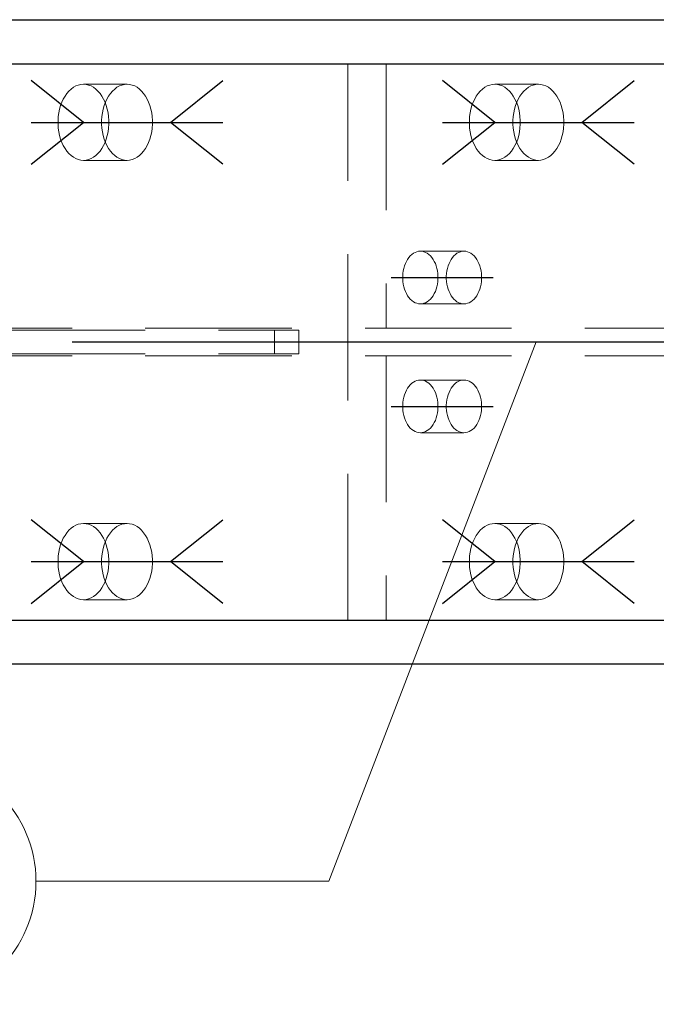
# Model space of a CAD drawing. Header units: millimetres. Extents: x 3528 to 4122, y 12044 to 12491.
# Tile 20 of 58: x 3919 to 3930, y 12065 to 12082. Entities that reach past the tile are written whole.
import ezdxf

# ---------------------------------------------------------------- set-up
doc = ezdxf.new("R2010")
doc.units = ezdxf.units.MM
doc.header["$LTSCALE"] = 10
doc.linetypes.add('HIDDEN', pattern=[0.375, 0.25, -0.125])
doc.linetypes.add('MITTE', pattern=[2, 1.25, -0.25, 0.25, -0.25])
doc.layers.get('Defpoints').update_dxf_attribs({"color": 1})
for name, color, linetype in [('PS_BOLT', 4, 'Continuous'), ('PS_MID', 5, 'MITTE'), ('PS_SHAPE', 3, 'Continuous')]:
    doc.layers.add(name, color=color, linetype=linetype)
for name, color, linetype, lineweight in [('PS_DIM', 4, 'Continuous', 13), ('PS_Hidden', 2, 'HIDDEN', 9), ('PS_Pos', 1, 'Continuous', 15), ('PS_SOLID', 7, 'Continuous', 30)]:
    doc.layers.add(name, color=color, linetype=linetype, lineweight=lineweight)
doc.styles.add('simplex', font='simplex.shx', dxfattribs={"width": 0.75})
doc.dimstyles.new('1_20_GŁ_DS1-LS20', dxfattribs={"dimtxt": 2, "dimasz": 2, "dimexe": 2, "dimexo": 5, "dimgap": 1, "dimtad": 1, "dimjust": 4, "dimdec": 0, "dimlfac": 20, "dimtxsty": 'simplex', "dimblk1": 'NONE', "dimsah": 1, "dimcen": 2, "dimclrd": 256, "dimclre": 256, "dimclrt": 4, "dimadec": 1, "dimazin": 0, "dimtfac": 1, "dimtdec": 0, "dimtmove": 2, "dimatfit": 3, "dimfxl": 1, "dimarcsym": 0})

# ---------------------------------------------------------------- blocks, each defined once
blk = doc.blocks.new('*D150')
at = {"layer": 'Defpoints', "color": 0, "transparency": 16777216}
for p in [(3933.069, 12096.08), (3933.069, 12082.919), (3585.581, 12071.869)]:
    blk.add_point(p, dxfattribs=at)
at = {"layer": 'PS_DIM', "lineweight": -2, "transparency": 16777216}
for p, q in [((3585.581, 12076.869), (3585.581, 12098.08)), ((3933.069, 12087.919), (3933.069, 12098.08)), ((3585.581, 12096.08), (3931.069, 12096.08))]:
    blk.add_line(p, q, dxfattribs=at)
at = {"layer": 'PS_DIM', "transparency": 16777216}
blk.add_solid([(3931.069, 12096.413), (3931.069, 12095.747), (3933.069, 12096.08)], dxfattribs=at)
at = {"layer": 'PS_DIM', "color": 4, "transparency": 16777216, "insert": (3931.049, 12091.846), "char_height": 2, "attachment_point": 5, "rotation": 90, "style": 'simplex'}
blk.add_mtext('14640', dxfattribs=at)
blk = doc.blocks.new('_None')
blk = doc.blocks.new('*D151')
at = {"layer": 'Defpoints', "color": 0, "transparency": 16777216}
for p in [(3945.171, 12096.08), (3585.581, 12071.869), (3945.171, 12071.119)]:
    blk.add_point(p, dxfattribs=at)
at = {"layer": 'PS_DIM', "lineweight": -2, "transparency": 16777216}
for p, q in [((3585.581, 12076.869), (3585.581, 12098.08)), ((3945.171, 12076.119), (3945.171, 12098.08)), ((3585.581, 12096.08), (3943.171, 12096.08))]:
    blk.add_line(p, q, dxfattribs=at)
at = {"layer": 'PS_DIM', "transparency": 16777216}
blk.add_solid([(3943.171, 12096.413), (3943.171, 12095.747), (3945.171, 12096.08)], dxfattribs=at)
at = {"layer": 'PS_DIM', "color": 4, "transparency": 16777216, "insert": (3943.151, 12091.846), "char_height": 2, "attachment_point": 5, "rotation": 90, "style": 'simplex'}
blk.add_mtext('14882', dxfattribs=at)
blk = doc.blocks.new('*X445')
at = {"color": 30, "linetype": 'Continuous'}
for p, q in [((3920.026, 12072.869), (3919.133, 12073.583)), ((3921.513, 12072.869), (3922.406, 12073.583)), ((3919.133, 12072.156), (3920.026, 12072.869)), ((3919.133, 12072.869), (3922.406, 12072.869)), ((3922.406, 12072.156), (3921.513, 12072.869))]:
    blk.add_line(p, q, dxfattribs=at)
blk = doc.blocks.new('*X447')
at = {"layer": 'PS_Hidden', "color": 2, "linetype": 'HIDDEN'}
for p, q in [((3924.535, 12071.869), (3924.535, 12081.369)), ((3925.191, 12081.369), (3925.191, 12076.854)), ((3919.711, 12080.817), (3919.743, 12080.863)), ((3919.743, 12080.863), (3919.778, 12080.903)), ((3919.778, 12080.903), (3919.815, 12080.938)), ((3919.815, 12080.938), (3919.854, 12080.967)), ((3919.854, 12080.967), (3919.896, 12080.99)), ((3919.896, 12080.99), (3919.938, 12081.006)), ((3919.938, 12081.006), (3919.982, 12081.016)), ((3919.982, 12081.016), (3920.026, 12081.019)), ((3920.026, 12081.019), (3920.07, 12081.016)), ((3920.77, 12081.019), (3920.026, 12081.019)), ((3920.07, 12081.016), (3920.113, 12081.006)), ((3920.113, 12081.006), (3920.156, 12080.99)), ((3920.156, 12080.99), (3920.197, 12080.967)), ((3920.197, 12080.967), (3920.237, 12080.938)), ((3920.237, 12080.938), (3920.274, 12080.903)), ((3920.274, 12080.903), (3920.309, 12080.863)), ((3920.309, 12080.863), (3920.341, 12080.817)), ((3920.486, 12080.863), (3920.455, 12080.817)), ((3920.521, 12080.903), (3920.486, 12080.863)), ((3920.559, 12080.938), (3920.521, 12080.903)), ((3920.598, 12080.967), (3920.559, 12080.938)), ((3920.639, 12080.99), (3920.598, 12080.967)), ((3920.682, 12081.006), (3920.639, 12080.99)), ((3920.726, 12081.016), (3920.682, 12081.006)), ((3920.77, 12081.019), (3920.726, 12081.016)), ((3920.813, 12081.016), (3920.77, 12081.019)), ((3920.857, 12081.006), (3920.813, 12081.016)), ((3920.9, 12080.99), (3920.857, 12081.006)), ((3920.941, 12080.967), (3920.9, 12080.99)), ((3920.98, 12080.938), (3920.941, 12080.967)), ((3921.018, 12080.903), (3920.98, 12080.938)), ((3921.053, 12080.863), (3921.018, 12080.903)), ((3921.084, 12080.817), (3921.053, 12080.863)), ((3926.73, 12080.817), (3926.762, 12080.863)), ((3926.762, 12080.863), (3926.797, 12080.903)), ((3926.797, 12080.903), (3926.835, 12080.938)), ((3926.835, 12080.938), (3926.874, 12080.967)), ((3926.874, 12080.967), (3926.915, 12080.99)), ((3926.915, 12080.99), (3926.958, 12081.006)), ((3926.958, 12081.006), (3927.001, 12081.016)), ((3927.001, 12081.016), (3927.045, 12081.019)), ((3927.045, 12081.019), (3927.089, 12081.016)), ((3927.789, 12081.019), (3927.045, 12081.019)), ((3927.089, 12081.016), (3927.133, 12081.006)), ((3927.133, 12081.006), (3927.176, 12080.99)), ((3927.176, 12080.99), (3927.217, 12080.967)), ((3927.217, 12080.967), (3927.256, 12080.938)), ((3927.256, 12080.938), (3927.294, 12080.903)), ((3927.294, 12080.903), (3927.328, 12080.863)), ((3927.328, 12080.863), (3927.36, 12080.817)), ((3927.506, 12080.863), (3927.474, 12080.817)), ((3927.541, 12080.903), (3927.506, 12080.863)), ((3927.578, 12080.938), (3927.541, 12080.903)), ((3927.618, 12080.967), (3927.578, 12080.938)), ((3927.659, 12080.99), (3927.618, 12080.967)), ((3927.702, 12081.006), (3927.659, 12080.99)), ((3927.745, 12081.016), (3927.702, 12081.006)), ((3927.789, 12081.019), (3927.745, 12081.016)), ((3927.833, 12081.016), (3927.789, 12081.019)), ((3927.877, 12081.006), (3927.833, 12081.016)), ((3927.919, 12080.99), (3927.877, 12081.006)), ((3927.96, 12080.967), (3927.919, 12080.99)), ((3928, 12080.938), (3927.96, 12080.967)), ((3928.037, 12080.903), (3928, 12080.938)), ((3928.072, 12080.863), (3928.037, 12080.903)), ((3928.104, 12080.817), (3928.072, 12080.863)), ((3919.636, 12080.656), (3919.657, 12080.713)), ((3919.657, 12080.713), (3919.682, 12080.767)), ((3919.682, 12080.767), (3919.711, 12080.817)), ((3920.341, 12080.817), (3920.369, 12080.767)), ((3920.369, 12080.767), (3920.395, 12080.713)), ((3920.401, 12080.713), (3920.379, 12080.656)), ((3920.395, 12080.713), (3920.416, 12080.656)), ((3920.426, 12080.767), (3920.401, 12080.713)), ((3920.455, 12080.817), (3920.426, 12080.767)), ((3921.113, 12080.767), (3921.084, 12080.817)), ((3921.138, 12080.713), (3921.113, 12080.767)), ((3921.16, 12080.656), (3921.138, 12080.713)), ((3926.655, 12080.656), (3926.677, 12080.713)), ((3926.677, 12080.713), (3926.702, 12080.767)), ((3926.702, 12080.767), (3926.73, 12080.817)), ((3927.36, 12080.817), (3927.389, 12080.767)), ((3927.389, 12080.767), (3927.414, 12080.713)), ((3927.42, 12080.713), (3927.399, 12080.656)), ((3927.414, 12080.713), (3927.436, 12080.656)), ((3927.445, 12080.767), (3927.42, 12080.713)), ((3927.474, 12080.817), (3927.445, 12080.767)), ((3928.133, 12080.767), (3928.104, 12080.817)), ((3928.158, 12080.713), (3928.133, 12080.767)), ((3928.179, 12080.656), (3928.158, 12080.713)), ((3919.596, 12080.468), (3919.605, 12080.532)), ((3919.605, 12080.532), (3919.618, 12080.595)), ((3919.618, 12080.595), (3919.636, 12080.656)), ((3920.349, 12080.532), (3920.34, 12080.468)), ((3920.362, 12080.595), (3920.349, 12080.532)), ((3920.379, 12080.656), (3920.362, 12080.595)), ((3920.416, 12080.656), (3920.433, 12080.595)), ((3920.433, 12080.595), (3920.447, 12080.532)), ((3920.447, 12080.532), (3920.455, 12080.468)), ((3921.177, 12080.595), (3921.16, 12080.656)), ((3921.19, 12080.532), (3921.177, 12080.595)), ((3921.199, 12080.468), (3921.19, 12080.532)), ((3926.616, 12080.468), (3926.625, 12080.532)), ((3926.625, 12080.532), (3926.638, 12080.595)), ((3926.638, 12080.595), (3926.655, 12080.656)), ((3927.368, 12080.532), (3927.36, 12080.468)), ((3927.382, 12080.595), (3927.368, 12080.532)), ((3927.399, 12080.656), (3927.382, 12080.595)), ((3927.436, 12080.656), (3927.453, 12080.595)), ((3927.453, 12080.595), (3927.466, 12080.532)), ((3927.466, 12080.532), (3927.475, 12080.468)), ((3928.197, 12080.595), (3928.179, 12080.656)), ((3928.21, 12080.532), (3928.197, 12080.595)), ((3928.219, 12080.468), (3928.21, 12080.532)), ((3919.592, 12080.402), (3919.596, 12080.468)), ((3919.592, 12080.337), (3919.592, 12080.402)), ((3920.34, 12080.468), (3920.336, 12080.402)), ((3920.336, 12080.402), (3920.336, 12080.337)), ((3920.455, 12080.468), (3920.46, 12080.402)), ((3920.46, 12080.402), (3920.46, 12080.337)), ((3921.204, 12080.402), (3921.199, 12080.468)), ((3921.204, 12080.337), (3921.204, 12080.402)), ((3926.611, 12080.402), (3926.616, 12080.468)), ((3926.611, 12080.337), (3926.611, 12080.402)), ((3927.36, 12080.468), (3927.355, 12080.402)), ((3927.355, 12080.402), (3927.355, 12080.337)), ((3927.475, 12080.468), (3927.479, 12080.402)), ((3927.479, 12080.402), (3927.479, 12080.337)), ((3928.223, 12080.402), (3928.219, 12080.468)), ((3928.223, 12080.337), (3928.223, 12080.402)), ((3919.596, 12080.271), (3919.592, 12080.337)), ((3919.605, 12080.207), (3919.596, 12080.271)), ((3919.618, 12080.144), (3919.605, 12080.207)), ((3920.336, 12080.337), (3920.34, 12080.271)), ((3920.34, 12080.271), (3920.349, 12080.207)), ((3920.349, 12080.207), (3920.362, 12080.144)), ((3920.447, 12080.207), (3920.433, 12080.144)), ((3920.455, 12080.271), (3920.447, 12080.207)), ((3920.46, 12080.337), (3920.455, 12080.271)), ((3921.177, 12080.144), (3921.19, 12080.207)), ((3921.19, 12080.207), (3921.199, 12080.271)), ((3921.199, 12080.271), (3921.204, 12080.337)), ((3926.616, 12080.271), (3926.611, 12080.337)), ((3926.625, 12080.207), (3926.616, 12080.271)), ((3926.638, 12080.144), (3926.625, 12080.207)), ((3927.355, 12080.337), (3927.36, 12080.271)), ((3927.36, 12080.271), (3927.368, 12080.207)), ((3927.368, 12080.207), (3927.382, 12080.144)), ((3927.466, 12080.207), (3927.453, 12080.144)), ((3927.475, 12080.271), (3927.466, 12080.207)), ((3927.479, 12080.337), (3927.475, 12080.271)), ((3928.197, 12080.144), (3928.21, 12080.207)), ((3928.21, 12080.207), (3928.219, 12080.271)), ((3928.219, 12080.271), (3928.223, 12080.337)), ((3919.636, 12080.083), (3919.618, 12080.144)), ((3919.657, 12080.026), (3919.636, 12080.083)), ((3919.682, 12079.972), (3919.657, 12080.026)), ((3920.362, 12080.144), (3920.379, 12080.083)), ((3920.395, 12080.026), (3920.369, 12079.972)), ((3920.379, 12080.083), (3920.401, 12080.026)), ((3920.416, 12080.083), (3920.395, 12080.026)), ((3920.401, 12080.026), (3920.426, 12079.972)), ((3920.433, 12080.144), (3920.416, 12080.083)), ((3921.113, 12079.972), (3921.138, 12080.026)), ((3921.138, 12080.026), (3921.16, 12080.083)), ((3921.16, 12080.083), (3921.177, 12080.144)), ((3926.655, 12080.083), (3926.638, 12080.144)), ((3926.677, 12080.026), (3926.655, 12080.083)), ((3926.702, 12079.972), (3926.677, 12080.026)), ((3927.382, 12080.144), (3927.399, 12080.083)), ((3927.414, 12080.026), (3927.389, 12079.972)), ((3927.399, 12080.083), (3927.42, 12080.026)), ((3927.436, 12080.083), (3927.414, 12080.026)), ((3927.42, 12080.026), (3927.445, 12079.972)), ((3927.453, 12080.144), (3927.436, 12080.083)), ((3928.133, 12079.972), (3928.158, 12080.026)), ((3928.158, 12080.026), (3928.179, 12080.083)), ((3928.179, 12080.083), (3928.197, 12080.144)), ((3919.711, 12079.922), (3919.682, 12079.972)), ((3919.743, 12079.876), (3919.711, 12079.922)), ((3919.778, 12079.836), (3919.743, 12079.876)), ((3920.309, 12079.876), (3920.274, 12079.836)), ((3920.341, 12079.922), (3920.309, 12079.876)), ((3920.369, 12079.972), (3920.341, 12079.922)), ((3920.426, 12079.972), (3920.455, 12079.922)), ((3920.455, 12079.922), (3920.486, 12079.876)), ((3920.486, 12079.876), (3920.521, 12079.836)), ((3921.018, 12079.836), (3921.053, 12079.876)), ((3921.053, 12079.876), (3921.084, 12079.922)), ((3921.084, 12079.922), (3921.113, 12079.972)), ((3926.73, 12079.922), (3926.702, 12079.972)), ((3926.762, 12079.876), (3926.73, 12079.922)), ((3926.797, 12079.836), (3926.762, 12079.876)), ((3927.328, 12079.876), (3927.294, 12079.836)), ((3927.36, 12079.922), (3927.328, 12079.876)), ((3927.389, 12079.972), (3927.36, 12079.922)), ((3927.445, 12079.972), (3927.474, 12079.922)), ((3927.474, 12079.922), (3927.506, 12079.876)), ((3927.506, 12079.876), (3927.541, 12079.836)), ((3928.037, 12079.836), (3928.072, 12079.876)), ((3928.072, 12079.876), (3928.104, 12079.922)), ((3928.104, 12079.922), (3928.133, 12079.972)), ((3919.815, 12079.801), (3919.778, 12079.836)), ((3919.854, 12079.772), (3919.815, 12079.801)), ((3919.896, 12079.749), (3919.854, 12079.772)), ((3919.938, 12079.733), (3919.896, 12079.749)), ((3919.982, 12079.723), (3919.938, 12079.733)), ((3920.026, 12079.719), (3919.982, 12079.723)), ((3920.07, 12079.723), (3920.026, 12079.719)), ((3920.77, 12079.719), (3920.026, 12079.719)), ((3920.113, 12079.733), (3920.07, 12079.723)), ((3920.156, 12079.749), (3920.113, 12079.733)), ((3920.197, 12079.772), (3920.156, 12079.749)), ((3920.237, 12079.801), (3920.197, 12079.772)), ((3920.274, 12079.836), (3920.237, 12079.801)), ((3920.521, 12079.836), (3920.559, 12079.801)), ((3920.559, 12079.801), (3920.598, 12079.772)), ((3920.598, 12079.772), (3920.639, 12079.749)), ((3920.639, 12079.749), (3920.682, 12079.733)), ((3920.682, 12079.733), (3920.726, 12079.723)), ((3920.726, 12079.723), (3920.77, 12079.719)), ((3920.77, 12079.719), (3920.813, 12079.723)), ((3920.813, 12079.723), (3920.857, 12079.733)), ((3920.857, 12079.733), (3920.9, 12079.749)), ((3920.9, 12079.749), (3920.941, 12079.772)), ((3920.941, 12079.772), (3920.98, 12079.801)), ((3920.98, 12079.801), (3921.018, 12079.836)), ((3926.835, 12079.801), (3926.797, 12079.836)), ((3926.874, 12079.772), (3926.835, 12079.801)), ((3926.915, 12079.749), (3926.874, 12079.772)), ((3926.958, 12079.733), (3926.915, 12079.749)), ((3927.001, 12079.723), (3926.958, 12079.733)), ((3927.045, 12079.719), (3927.001, 12079.723)), ((3927.089, 12079.723), (3927.045, 12079.719)), ((3927.789, 12079.719), (3927.045, 12079.719)), ((3927.133, 12079.733), (3927.089, 12079.723)), ((3927.176, 12079.749), (3927.133, 12079.733)), ((3927.217, 12079.772), (3927.176, 12079.749)), ((3927.256, 12079.801), (3927.217, 12079.772)), ((3927.294, 12079.836), (3927.256, 12079.801)), ((3927.541, 12079.836), (3927.578, 12079.801)), ((3927.578, 12079.801), (3927.618, 12079.772)), ((3927.618, 12079.772), (3927.659, 12079.749)), ((3927.659, 12079.749), (3927.702, 12079.733)), ((3927.702, 12079.733), (3927.745, 12079.723)), ((3927.745, 12079.723), (3927.789, 12079.719)), ((3927.789, 12079.719), (3927.833, 12079.723)), ((3927.833, 12079.723), (3927.877, 12079.733)), ((3927.877, 12079.733), (3927.919, 12079.749)), ((3927.919, 12079.749), (3927.96, 12079.772)), ((3927.96, 12079.772), (3928, 12079.801)), ((3928, 12079.801), (3928.037, 12079.836)), ((3925.537, 12077.995), (3925.557, 12078.029)), ((3925.557, 12078.029), (3925.579, 12078.061)), ((3925.579, 12078.061), (3925.603, 12078.089)), ((3925.603, 12078.089), (3925.629, 12078.113)), ((3925.629, 12078.113), (3925.657, 12078.133)), ((3925.657, 12078.133), (3925.685, 12078.149)), ((3925.685, 12078.149), (3925.715, 12078.16)), ((3925.715, 12078.16), (3925.745, 12078.167)), ((3925.745, 12078.167), (3925.775, 12078.169)), ((3925.775, 12078.169), (3925.806, 12078.167)), ((3926.519, 12078.169), (3925.775, 12078.169)), ((3925.806, 12078.167), (3925.836, 12078.16)), ((3925.836, 12078.16), (3925.865, 12078.149)), ((3925.865, 12078.149), (3925.894, 12078.133)), ((3925.894, 12078.133), (3925.921, 12078.113)), ((3925.921, 12078.113), (3925.947, 12078.089)), ((3925.947, 12078.089), (3925.971, 12078.061)), ((3925.971, 12078.061), (3925.993, 12078.029)), ((3925.993, 12078.029), (3926.013, 12077.995)), ((3926.301, 12078.029), (3926.281, 12077.995)), ((3926.323, 12078.061), (3926.301, 12078.029)), ((3926.347, 12078.089), (3926.323, 12078.061)), ((3926.373, 12078.113), (3926.347, 12078.089)), ((3926.4, 12078.133), (3926.373, 12078.113)), ((3926.429, 12078.149), (3926.4, 12078.133)), ((3926.458, 12078.16), (3926.429, 12078.149)), ((3926.488, 12078.167), (3926.458, 12078.16)), ((3926.519, 12078.169), (3926.488, 12078.167)), ((3926.549, 12078.167), (3926.519, 12078.169)), ((3926.579, 12078.16), (3926.549, 12078.167)), ((3926.609, 12078.149), (3926.579, 12078.16)), ((3926.638, 12078.133), (3926.609, 12078.149)), ((3926.665, 12078.113), (3926.638, 12078.133)), ((3926.691, 12078.089), (3926.665, 12078.113)), ((3926.715, 12078.061), (3926.691, 12078.089)), ((3926.737, 12078.029), (3926.715, 12078.061)), ((3926.757, 12077.995), (3926.737, 12078.029)), ((3925.484, 12077.832), (3925.493, 12077.876)), ((3925.493, 12077.876), (3925.505, 12077.918)), ((3925.505, 12077.918), (3925.52, 12077.957)), ((3925.52, 12077.957), (3925.537, 12077.995)), ((3926.013, 12077.995), (3926.031, 12077.957)), ((3926.031, 12077.957), (3926.045, 12077.918)), ((3926.045, 12077.918), (3926.057, 12077.876)), ((3926.057, 12077.876), (3926.066, 12077.832)), ((3926.237, 12077.876), (3926.228, 12077.832)), ((3926.249, 12077.918), (3926.237, 12077.876)), ((3926.264, 12077.957), (3926.249, 12077.918)), ((3926.281, 12077.995), (3926.264, 12077.957)), ((3926.774, 12077.957), (3926.757, 12077.995)), ((3926.789, 12077.918), (3926.774, 12077.957)), ((3926.801, 12077.876), (3926.789, 12077.918)), ((3926.81, 12077.832), (3926.801, 12077.876)), ((3925.475, 12077.742), (3925.478, 12077.788)), ((3925.475, 12077.697), (3925.475, 12077.742)), ((3925.478, 12077.651), (3925.475, 12077.697)), ((3925.478, 12077.788), (3925.484, 12077.832)), ((3926.066, 12077.832), (3926.073, 12077.788)), ((3926.073, 12077.788), (3926.076, 12077.742)), ((3926.076, 12077.697), (3926.073, 12077.651)), ((3926.076, 12077.742), (3926.076, 12077.697)), ((3926.222, 12077.788), (3926.218, 12077.742)), ((3926.218, 12077.742), (3926.218, 12077.697)), ((3926.218, 12077.697), (3926.222, 12077.651)), ((3926.228, 12077.832), (3926.222, 12077.788)), ((3926.816, 12077.788), (3926.81, 12077.832)), ((3926.819, 12077.742), (3926.816, 12077.788)), ((3926.816, 12077.651), (3926.819, 12077.697)), ((3926.819, 12077.697), (3926.819, 12077.742)), ((3925.484, 12077.607), (3925.478, 12077.651)), ((3925.493, 12077.563), (3925.484, 12077.607)), ((3925.505, 12077.521), (3925.493, 12077.563)), ((3925.52, 12077.481), (3925.505, 12077.521)), ((3926.045, 12077.521), (3926.031, 12077.481)), ((3926.057, 12077.563), (3926.045, 12077.521)), ((3926.066, 12077.607), (3926.057, 12077.563)), ((3926.073, 12077.651), (3926.066, 12077.607)), ((3926.222, 12077.651), (3926.228, 12077.607)), ((3926.228, 12077.607), (3926.237, 12077.563)), ((3926.237, 12077.563), (3926.249, 12077.521)), ((3926.249, 12077.521), (3926.264, 12077.481)), ((3926.774, 12077.481), (3926.789, 12077.521)), ((3926.789, 12077.521), (3926.801, 12077.563)), ((3926.801, 12077.563), (3926.81, 12077.607)), ((3926.81, 12077.607), (3926.816, 12077.651)), ((3925.537, 12077.444), (3925.52, 12077.481)), ((3925.557, 12077.409), (3925.537, 12077.444)), ((3925.579, 12077.378), (3925.557, 12077.409)), ((3925.603, 12077.35), (3925.579, 12077.378)), ((3925.629, 12077.326), (3925.603, 12077.35)), ((3925.947, 12077.35), (3925.921, 12077.326)), ((3925.971, 12077.378), (3925.947, 12077.35)), ((3925.993, 12077.409), (3925.971, 12077.378)), ((3926.013, 12077.444), (3925.993, 12077.409)), ((3926.031, 12077.481), (3926.013, 12077.444)), ((3926.264, 12077.481), (3926.281, 12077.444)), ((3926.281, 12077.444), (3926.301, 12077.409)), ((3926.301, 12077.409), (3926.323, 12077.378)), ((3926.323, 12077.378), (3926.347, 12077.35)), ((3926.347, 12077.35), (3926.373, 12077.326)), ((3926.665, 12077.326), (3926.691, 12077.35)), ((3926.691, 12077.35), (3926.715, 12077.378)), ((3926.715, 12077.378), (3926.737, 12077.409)), ((3926.737, 12077.409), (3926.757, 12077.444)), ((3926.757, 12077.444), (3926.774, 12077.481)), ((3925.657, 12077.306), (3925.629, 12077.326)), ((3925.685, 12077.29), (3925.657, 12077.306)), ((3925.715, 12077.279), (3925.685, 12077.29)), ((3925.745, 12077.272), (3925.715, 12077.279)), ((3925.775, 12077.269), (3925.745, 12077.272)), ((3925.806, 12077.272), (3925.775, 12077.269)), ((3926.519, 12077.269), (3925.775, 12077.269)), ((3925.836, 12077.279), (3925.806, 12077.272)), ((3925.865, 12077.29), (3925.836, 12077.279)), ((3925.894, 12077.306), (3925.865, 12077.29)), ((3925.921, 12077.326), (3925.894, 12077.306)), ((3926.373, 12077.326), (3926.4, 12077.306)), ((3926.4, 12077.306), (3926.429, 12077.29)), ((3926.429, 12077.29), (3926.458, 12077.279)), ((3926.458, 12077.279), (3926.488, 12077.272)), ((3926.488, 12077.272), (3926.519, 12077.269)), ((3926.519, 12077.269), (3926.549, 12077.272)), ((3926.549, 12077.272), (3926.579, 12077.279)), ((3926.579, 12077.279), (3926.609, 12077.29)), ((3926.609, 12077.29), (3926.638, 12077.306)), ((3926.638, 12077.306), (3926.665, 12077.326)), ((3699.831, 12076.854), (3944.105, 12076.854)), ((3828.581, 12076.819), (3923.285, 12076.819)), ((3923.285, 12076.419), (3923.285, 12076.819)), ((3923.285, 12076.819), (3923.7, 12076.819)), ((3923.7, 12076.819), (3923.7, 12076.419)), ((3699.831, 12076.384), (3944.105, 12076.384)), ((3828.581, 12076.419), (3923.285, 12076.419)), ((3923.7, 12076.419), (3923.285, 12076.419)), ((3925.191, 12076.384), (3925.191, 12071.869)), ((3925.537, 12075.795), (3925.557, 12075.829)), ((3925.557, 12075.829), (3925.579, 12075.861)), ((3925.579, 12075.861), (3925.603, 12075.889)), ((3925.603, 12075.889), (3925.629, 12075.913)), ((3925.629, 12075.913), (3925.657, 12075.933)), ((3925.657, 12075.933), (3925.685, 12075.949)), ((3925.685, 12075.949), (3925.715, 12075.96)), ((3925.715, 12075.96), (3925.745, 12075.967)), ((3925.745, 12075.967), (3925.775, 12075.969)), ((3925.775, 12075.969), (3925.806, 12075.967)), ((3926.519, 12075.969), (3925.775, 12075.969)), ((3925.806, 12075.967), (3925.836, 12075.96)), ((3925.836, 12075.96), (3925.865, 12075.949)), ((3925.865, 12075.949), (3925.894, 12075.933)), ((3925.894, 12075.933), (3925.921, 12075.913)), ((3925.921, 12075.913), (3925.947, 12075.889)), ((3925.947, 12075.889), (3925.971, 12075.861)), ((3925.971, 12075.861), (3925.993, 12075.829)), ((3925.993, 12075.829), (3926.013, 12075.795)), ((3926.301, 12075.829), (3926.281, 12075.795)), ((3926.323, 12075.861), (3926.301, 12075.829)), ((3926.347, 12075.889), (3926.323, 12075.861)), ((3926.373, 12075.913), (3926.347, 12075.889)), ((3926.4, 12075.933), (3926.373, 12075.913)), ((3926.429, 12075.949), (3926.4, 12075.933)), ((3926.458, 12075.96), (3926.429, 12075.949)), ((3926.488, 12075.967), (3926.458, 12075.96)), ((3926.519, 12075.969), (3926.488, 12075.967)), ((3926.549, 12075.967), (3926.519, 12075.969)), ((3926.579, 12075.96), (3926.549, 12075.967)), ((3926.609, 12075.949), (3926.579, 12075.96)), ((3926.638, 12075.933), (3926.609, 12075.949)), ((3926.665, 12075.913), (3926.638, 12075.933)), ((3926.691, 12075.889), (3926.665, 12075.913)), ((3926.715, 12075.861), (3926.691, 12075.889)), ((3926.737, 12075.829), (3926.715, 12075.861)), ((3926.757, 12075.795), (3926.737, 12075.829)), ((3925.484, 12075.632), (3925.493, 12075.676)), ((3925.493, 12075.676), (3925.505, 12075.718)), ((3925.505, 12075.718), (3925.52, 12075.757)), ((3925.52, 12075.757), (3925.537, 12075.795)), ((3926.013, 12075.795), (3926.031, 12075.757)), ((3926.031, 12075.757), (3926.045, 12075.718)), ((3926.045, 12075.718), (3926.057, 12075.676)), ((3926.057, 12075.676), (3926.066, 12075.632)), ((3926.237, 12075.676), (3926.228, 12075.632)), ((3926.249, 12075.718), (3926.237, 12075.676)), ((3926.264, 12075.757), (3926.249, 12075.718)), ((3926.281, 12075.795), (3926.264, 12075.757)), ((3926.774, 12075.757), (3926.757, 12075.795)), ((3926.789, 12075.718), (3926.774, 12075.757)), ((3926.801, 12075.676), (3926.789, 12075.718)), ((3926.81, 12075.632), (3926.801, 12075.676)), ((3925.475, 12075.542), (3925.478, 12075.588)), ((3925.475, 12075.497), (3925.475, 12075.542)), ((3925.478, 12075.451), (3925.475, 12075.497)), ((3925.478, 12075.588), (3925.484, 12075.632)), ((3926.066, 12075.632), (3926.073, 12075.588)), ((3926.073, 12075.588), (3926.076, 12075.542)), ((3926.076, 12075.497), (3926.073, 12075.451)), ((3926.076, 12075.542), (3926.076, 12075.497)), ((3926.222, 12075.588), (3926.218, 12075.542)), ((3926.218, 12075.542), (3926.218, 12075.497)), ((3926.218, 12075.497), (3926.222, 12075.451)), ((3926.228, 12075.632), (3926.222, 12075.588)), ((3926.816, 12075.588), (3926.81, 12075.632)), ((3926.819, 12075.542), (3926.816, 12075.588)), ((3926.816, 12075.451), (3926.819, 12075.497)), ((3926.819, 12075.497), (3926.819, 12075.542)), ((3925.484, 12075.407), (3925.478, 12075.451)), ((3925.493, 12075.363), (3925.484, 12075.407)), ((3925.505, 12075.321), (3925.493, 12075.363)), ((3925.52, 12075.281), (3925.505, 12075.321)), ((3926.045, 12075.321), (3926.031, 12075.281)), ((3926.057, 12075.363), (3926.045, 12075.321)), ((3926.066, 12075.407), (3926.057, 12075.363)), ((3926.073, 12075.451), (3926.066, 12075.407)), ((3926.222, 12075.451), (3926.228, 12075.407)), ((3926.228, 12075.407), (3926.237, 12075.363)), ((3926.237, 12075.363), (3926.249, 12075.321)), ((3926.249, 12075.321), (3926.264, 12075.281)), ((3926.774, 12075.281), (3926.789, 12075.321)), ((3926.789, 12075.321), (3926.801, 12075.363)), ((3926.801, 12075.363), (3926.81, 12075.407)), ((3926.81, 12075.407), (3926.816, 12075.451)), ((3925.537, 12075.244), (3925.52, 12075.281)), ((3925.557, 12075.209), (3925.537, 12075.244)), ((3925.579, 12075.178), (3925.557, 12075.209)), ((3925.603, 12075.15), (3925.579, 12075.178)), ((3925.629, 12075.126), (3925.603, 12075.15)), ((3925.947, 12075.15), (3925.921, 12075.126)), ((3925.971, 12075.178), (3925.947, 12075.15)), ((3925.993, 12075.209), (3925.971, 12075.178)), ((3926.013, 12075.244), (3925.993, 12075.209)), ((3926.031, 12075.281), (3926.013, 12075.244)), ((3926.264, 12075.281), (3926.281, 12075.244)), ((3926.281, 12075.244), (3926.301, 12075.209)), ((3926.301, 12075.209), (3926.323, 12075.178)), ((3926.323, 12075.178), (3926.347, 12075.15)), ((3926.347, 12075.15), (3926.373, 12075.126)), ((3926.665, 12075.126), (3926.691, 12075.15)), ((3926.691, 12075.15), (3926.715, 12075.178)), ((3926.715, 12075.178), (3926.737, 12075.209)), ((3926.737, 12075.209), (3926.757, 12075.244)), ((3926.757, 12075.244), (3926.774, 12075.281)), ((3925.657, 12075.106), (3925.629, 12075.126)), ((3925.685, 12075.09), (3925.657, 12075.106)), ((3925.715, 12075.079), (3925.685, 12075.09)), ((3925.745, 12075.072), (3925.715, 12075.079)), ((3925.775, 12075.069), (3925.745, 12075.072)), ((3925.806, 12075.072), (3925.775, 12075.069)), ((3926.519, 12075.069), (3925.775, 12075.069)), ((3925.836, 12075.079), (3925.806, 12075.072)), ((3925.865, 12075.09), (3925.836, 12075.079)), ((3925.894, 12075.106), (3925.865, 12075.09)), ((3925.921, 12075.126), (3925.894, 12075.106)), ((3926.373, 12075.126), (3926.4, 12075.106)), ((3926.4, 12075.106), (3926.429, 12075.09)), ((3926.429, 12075.09), (3926.458, 12075.079)), ((3926.458, 12075.079), (3926.488, 12075.072)), ((3926.488, 12075.072), (3926.519, 12075.069)), ((3926.519, 12075.069), (3926.549, 12075.072)), ((3926.549, 12075.072), (3926.579, 12075.079)), ((3926.579, 12075.079), (3926.609, 12075.09)), ((3926.609, 12075.09), (3926.638, 12075.106)), ((3926.638, 12075.106), (3926.665, 12075.126)), ((3919.815, 12073.438), (3919.854, 12073.467)), ((3919.854, 12073.467), (3919.896, 12073.49)), ((3919.896, 12073.49), (3919.938, 12073.506)), ((3919.938, 12073.506), (3919.982, 12073.516)), ((3919.982, 12073.516), (3920.026, 12073.519)), ((3920.026, 12073.519), (3920.07, 12073.516)), ((3920.77, 12073.519), (3920.026, 12073.519)), ((3920.07, 12073.516), (3920.113, 12073.506)), ((3920.113, 12073.506), (3920.156, 12073.49)), ((3920.156, 12073.49), (3920.197, 12073.467)), ((3920.197, 12073.467), (3920.237, 12073.438)), ((3920.598, 12073.467), (3920.559, 12073.438)), ((3920.639, 12073.49), (3920.598, 12073.467)), ((3920.682, 12073.506), (3920.639, 12073.49)), ((3920.726, 12073.516), (3920.682, 12073.506)), ((3920.77, 12073.519), (3920.726, 12073.516)), ((3920.813, 12073.516), (3920.77, 12073.519)), ((3920.857, 12073.506), (3920.813, 12073.516)), ((3920.9, 12073.49), (3920.857, 12073.506)), ((3920.941, 12073.467), (3920.9, 12073.49)), ((3920.98, 12073.438), (3920.941, 12073.467)), ((3926.835, 12073.438), (3926.874, 12073.467)), ((3926.874, 12073.467), (3926.915, 12073.49)), ((3926.915, 12073.49), (3926.958, 12073.506)), ((3926.958, 12073.506), (3927.001, 12073.516)), ((3927.001, 12073.516), (3927.045, 12073.519)), ((3927.045, 12073.519), (3927.089, 12073.516)), ((3927.789, 12073.519), (3927.045, 12073.519)), ((3927.089, 12073.516), (3927.133, 12073.506)), ((3927.133, 12073.506), (3927.176, 12073.49)), ((3927.176, 12073.49), (3927.217, 12073.467)), ((3927.217, 12073.467), (3927.256, 12073.438)), ((3927.618, 12073.467), (3927.578, 12073.438)), ((3927.659, 12073.49), (3927.618, 12073.467)), ((3927.702, 12073.506), (3927.659, 12073.49)), ((3927.745, 12073.516), (3927.702, 12073.506)), ((3927.789, 12073.519), (3927.745, 12073.516)), ((3927.833, 12073.516), (3927.789, 12073.519)), ((3927.877, 12073.506), (3927.833, 12073.516)), ((3927.919, 12073.49), (3927.877, 12073.506)), ((3927.96, 12073.467), (3927.919, 12073.49)), ((3928, 12073.438), (3927.96, 12073.467)), ((3919.682, 12073.267), (3919.711, 12073.317)), ((3919.711, 12073.317), (3919.743, 12073.363)), ((3919.743, 12073.363), (3919.778, 12073.403)), ((3919.778, 12073.403), (3919.815, 12073.438)), ((3920.237, 12073.438), (3920.274, 12073.403)), ((3920.274, 12073.403), (3920.309, 12073.363)), ((3920.309, 12073.363), (3920.341, 12073.317)), ((3920.341, 12073.317), (3920.369, 12073.267)), ((3920.455, 12073.317), (3920.426, 12073.267)), ((3920.486, 12073.363), (3920.455, 12073.317)), ((3920.521, 12073.403), (3920.486, 12073.363)), ((3920.559, 12073.438), (3920.521, 12073.403)), ((3921.018, 12073.403), (3920.98, 12073.438)), ((3921.053, 12073.363), (3921.018, 12073.403)), ((3921.084, 12073.317), (3921.053, 12073.363)), ((3921.113, 12073.267), (3921.084, 12073.317)), ((3926.702, 12073.267), (3926.73, 12073.317)), ((3926.73, 12073.317), (3926.762, 12073.363)), ((3926.762, 12073.363), (3926.797, 12073.403)), ((3926.797, 12073.403), (3926.835, 12073.438)), ((3927.256, 12073.438), (3927.294, 12073.403)), ((3927.294, 12073.403), (3927.328, 12073.363)), ((3927.328, 12073.363), (3927.36, 12073.317)), ((3927.36, 12073.317), (3927.389, 12073.267)), ((3927.474, 12073.317), (3927.445, 12073.267)), ((3927.506, 12073.363), (3927.474, 12073.317)), ((3927.541, 12073.403), (3927.506, 12073.363)), ((3927.578, 12073.438), (3927.541, 12073.403)), ((3928.037, 12073.403), (3928, 12073.438)), ((3928.072, 12073.363), (3928.037, 12073.403)), ((3928.104, 12073.317), (3928.072, 12073.363)), ((3928.133, 12073.267), (3928.104, 12073.317)), ((3919.618, 12073.095), (3919.636, 12073.156)), ((3919.636, 12073.156), (3919.657, 12073.213)), ((3919.657, 12073.213), (3919.682, 12073.267)), ((3920.379, 12073.156), (3920.362, 12073.095)), ((3920.369, 12073.267), (3920.395, 12073.213)), ((3920.401, 12073.213), (3920.379, 12073.156)), ((3920.395, 12073.213), (3920.416, 12073.156)), ((3920.426, 12073.267), (3920.401, 12073.213)), ((3920.416, 12073.156), (3920.433, 12073.095)), ((3921.138, 12073.213), (3921.113, 12073.267)), ((3921.16, 12073.156), (3921.138, 12073.213)), ((3921.177, 12073.095), (3921.16, 12073.156)), ((3926.638, 12073.095), (3926.655, 12073.156)), ((3926.655, 12073.156), (3926.677, 12073.213)), ((3926.677, 12073.213), (3926.702, 12073.267)), ((3927.399, 12073.156), (3927.382, 12073.095)), ((3927.389, 12073.267), (3927.414, 12073.213)), ((3927.42, 12073.213), (3927.399, 12073.156)), ((3927.414, 12073.213), (3927.436, 12073.156)), ((3927.445, 12073.267), (3927.42, 12073.213)), ((3927.436, 12073.156), (3927.453, 12073.095)), ((3928.158, 12073.213), (3928.133, 12073.267)), ((3928.179, 12073.156), (3928.158, 12073.213)), ((3928.197, 12073.095), (3928.179, 12073.156)), ((3919.592, 12072.902), (3919.596, 12072.968)), ((3919.596, 12072.968), (3919.605, 12073.032)), ((3919.605, 12073.032), (3919.618, 12073.095)), ((3920.34, 12072.968), (3920.336, 12072.902)), ((3920.349, 12073.032), (3920.34, 12072.968)), ((3920.362, 12073.095), (3920.349, 12073.032)), ((3920.433, 12073.095), (3920.447, 12073.032)), ((3920.447, 12073.032), (3920.455, 12072.968)), ((3920.455, 12072.968), (3920.46, 12072.902)), ((3921.19, 12073.032), (3921.177, 12073.095)), ((3921.199, 12072.968), (3921.19, 12073.032)), ((3921.204, 12072.902), (3921.199, 12072.968)), ((3926.611, 12072.902), (3926.616, 12072.968)), ((3926.616, 12072.968), (3926.625, 12073.032)), ((3926.625, 12073.032), (3926.638, 12073.095)), ((3927.36, 12072.968), (3927.355, 12072.902)), ((3927.368, 12073.032), (3927.36, 12072.968)), ((3927.382, 12073.095), (3927.368, 12073.032)), ((3927.453, 12073.095), (3927.466, 12073.032)), ((3927.466, 12073.032), (3927.475, 12072.968)), ((3927.475, 12072.968), (3927.479, 12072.902)), ((3928.21, 12073.032), (3928.197, 12073.095)), ((3928.219, 12072.968), (3928.21, 12073.032)), ((3928.223, 12072.902), (3928.219, 12072.968)), ((3919.592, 12072.837), (3919.592, 12072.902)), ((3919.596, 12072.771), (3919.592, 12072.837)), ((3920.336, 12072.902), (3920.336, 12072.837)), ((3920.336, 12072.837), (3920.34, 12072.771)), ((3920.46, 12072.837), (3920.455, 12072.771)), ((3920.46, 12072.902), (3920.46, 12072.837)), ((3921.199, 12072.771), (3921.204, 12072.837)), ((3921.204, 12072.837), (3921.204, 12072.902)), ((3926.611, 12072.837), (3926.611, 12072.902)), ((3926.616, 12072.771), (3926.611, 12072.837)), ((3927.355, 12072.902), (3927.355, 12072.837)), ((3927.355, 12072.837), (3927.36, 12072.771)), ((3927.479, 12072.837), (3927.475, 12072.771)), ((3927.479, 12072.902), (3927.479, 12072.837)), ((3928.219, 12072.771), (3928.223, 12072.837)), ((3928.223, 12072.837), (3928.223, 12072.902)), ((3919.605, 12072.707), (3919.596, 12072.771)), ((3919.618, 12072.644), (3919.605, 12072.707)), ((3919.636, 12072.583), (3919.618, 12072.644)), ((3920.34, 12072.771), (3920.349, 12072.707)), ((3920.349, 12072.707), (3920.362, 12072.644)), ((3920.362, 12072.644), (3920.379, 12072.583)), ((3920.433, 12072.644), (3920.416, 12072.583)), ((3920.447, 12072.707), (3920.433, 12072.644)), ((3920.455, 12072.771), (3920.447, 12072.707)), ((3921.16, 12072.583), (3921.177, 12072.644)), ((3921.177, 12072.644), (3921.19, 12072.707)), ((3921.19, 12072.707), (3921.199, 12072.771)), ((3926.625, 12072.707), (3926.616, 12072.771)), ((3926.638, 12072.644), (3926.625, 12072.707)), ((3926.655, 12072.583), (3926.638, 12072.644)), ((3927.36, 12072.771), (3927.368, 12072.707)), ((3927.368, 12072.707), (3927.382, 12072.644)), ((3927.382, 12072.644), (3927.399, 12072.583)), ((3927.453, 12072.644), (3927.436, 12072.583)), ((3927.466, 12072.707), (3927.453, 12072.644)), ((3927.475, 12072.771), (3927.466, 12072.707)), ((3928.179, 12072.583), (3928.197, 12072.644)), ((3928.197, 12072.644), (3928.21, 12072.707)), ((3928.21, 12072.707), (3928.219, 12072.771)), ((3919.657, 12072.526), (3919.636, 12072.583)), ((3919.682, 12072.472), (3919.657, 12072.526)), ((3919.711, 12072.422), (3919.682, 12072.472)), ((3920.369, 12072.472), (3920.341, 12072.422)), ((3920.395, 12072.526), (3920.369, 12072.472)), ((3920.379, 12072.583), (3920.401, 12072.526)), ((3920.416, 12072.583), (3920.395, 12072.526)), ((3920.401, 12072.526), (3920.426, 12072.472)), ((3920.426, 12072.472), (3920.455, 12072.422)), ((3921.084, 12072.422), (3921.113, 12072.472)), ((3921.113, 12072.472), (3921.138, 12072.526)), ((3921.138, 12072.526), (3921.16, 12072.583)), ((3926.677, 12072.526), (3926.655, 12072.583)), ((3926.702, 12072.472), (3926.677, 12072.526)), ((3926.73, 12072.422), (3926.702, 12072.472)), ((3927.389, 12072.472), (3927.36, 12072.422)), ((3927.414, 12072.526), (3927.389, 12072.472)), ((3927.399, 12072.583), (3927.42, 12072.526)), ((3927.436, 12072.583), (3927.414, 12072.526)), ((3927.42, 12072.526), (3927.445, 12072.472)), ((3927.445, 12072.472), (3927.474, 12072.422)), ((3928.104, 12072.422), (3928.133, 12072.472)), ((3928.133, 12072.472), (3928.158, 12072.526)), ((3928.158, 12072.526), (3928.179, 12072.583)), ((3919.743, 12072.376), (3919.711, 12072.422)), ((3919.778, 12072.336), (3919.743, 12072.376)), ((3919.815, 12072.301), (3919.778, 12072.336)), ((3919.854, 12072.272), (3919.815, 12072.301)), ((3920.237, 12072.301), (3920.197, 12072.272)), ((3920.274, 12072.336), (3920.237, 12072.301)), ((3920.309, 12072.376), (3920.274, 12072.336)), ((3920.341, 12072.422), (3920.309, 12072.376)), ((3920.455, 12072.422), (3920.486, 12072.376)), ((3920.486, 12072.376), (3920.521, 12072.336)), ((3920.521, 12072.336), (3920.559, 12072.301)), ((3920.559, 12072.301), (3920.598, 12072.272)), ((3920.941, 12072.272), (3920.98, 12072.301)), ((3920.98, 12072.301), (3921.018, 12072.336)), ((3921.018, 12072.336), (3921.053, 12072.376)), ((3921.053, 12072.376), (3921.084, 12072.422)), ((3926.762, 12072.376), (3926.73, 12072.422)), ((3926.797, 12072.336), (3926.762, 12072.376)), ((3926.835, 12072.301), (3926.797, 12072.336)), ((3926.874, 12072.272), (3926.835, 12072.301)), ((3927.256, 12072.301), (3927.217, 12072.272)), ((3927.294, 12072.336), (3927.256, 12072.301)), ((3927.328, 12072.376), (3927.294, 12072.336)), ((3927.36, 12072.422), (3927.328, 12072.376)), ((3927.474, 12072.422), (3927.506, 12072.376)), ((3927.506, 12072.376), (3927.541, 12072.336)), ((3927.541, 12072.336), (3927.578, 12072.301)), ((3927.578, 12072.301), (3927.618, 12072.272)), ((3927.96, 12072.272), (3928, 12072.301)), ((3928, 12072.301), (3928.037, 12072.336)), ((3928.037, 12072.336), (3928.072, 12072.376)), ((3928.072, 12072.376), (3928.104, 12072.422)), ((3919.896, 12072.249), (3919.854, 12072.272)), ((3919.938, 12072.233), (3919.896, 12072.249)), ((3919.982, 12072.223), (3919.938, 12072.233)), ((3920.026, 12072.219), (3919.982, 12072.223)), ((3920.07, 12072.223), (3920.026, 12072.219)), ((3920.77, 12072.219), (3920.026, 12072.219)), ((3920.113, 12072.233), (3920.07, 12072.223)), ((3920.156, 12072.249), (3920.113, 12072.233)), ((3920.197, 12072.272), (3920.156, 12072.249)), ((3920.598, 12072.272), (3920.639, 12072.249)), ((3920.639, 12072.249), (3920.682, 12072.233)), ((3920.682, 12072.233), (3920.726, 12072.223)), ((3920.726, 12072.223), (3920.77, 12072.219)), ((3920.77, 12072.219), (3920.813, 12072.223)), ((3920.813, 12072.223), (3920.857, 12072.233)), ((3920.857, 12072.233), (3920.9, 12072.249)), ((3920.9, 12072.249), (3920.941, 12072.272)), ((3926.915, 12072.249), (3926.874, 12072.272)), ((3926.958, 12072.233), (3926.915, 12072.249)), ((3927.001, 12072.223), (3926.958, 12072.233)), ((3927.045, 12072.219), (3927.001, 12072.223)), ((3927.089, 12072.223), (3927.045, 12072.219)), ((3927.789, 12072.219), (3927.045, 12072.219)), ((3927.133, 12072.233), (3927.089, 12072.223)), ((3927.176, 12072.249), (3927.133, 12072.233)), ((3927.217, 12072.272), (3927.176, 12072.249)), ((3927.618, 12072.272), (3927.659, 12072.249)), ((3927.659, 12072.249), (3927.702, 12072.233)), ((3927.702, 12072.233), (3927.745, 12072.223)), ((3927.745, 12072.223), (3927.789, 12072.219)), ((3927.789, 12072.219), (3927.833, 12072.223)), ((3927.833, 12072.223), (3927.877, 12072.233)), ((3927.877, 12072.233), (3927.919, 12072.249)), ((3927.919, 12072.249), (3927.96, 12072.272))]:
    blk.add_line(p, q, dxfattribs=at)
at = {"layer": 'PS_MID', "color": 5, "linetype": 'MITTE'}
for p, q in [((3919.526, 12080.369), (3921.27, 12080.369)), ((3926.545, 12080.369), (3928.289, 12080.369)), ((3925.275, 12077.719), (3927.019, 12077.719)), ((3699.831, 12076.619), (3947.262, 12076.619)), ((3925.275, 12075.519), (3927.019, 12075.519)), ((3919.526, 12072.869), (3921.27, 12072.869)), ((3926.545, 12072.869), (3928.289, 12072.869))]:
    blk.add_line(p, q, dxfattribs=at)
at = {"layer": 'PS_SOLID', "color": 7, "linetype": 'Continuous'}
for p, q in [((3910.332, 12082.119), (3931.319, 12082.119)), ((3699.831, 12081.369), (3944.762, 12081.369)), ((3699.831, 12071.869), (3944.762, 12071.869)), ((3944.427, 12071.119), (3910.332, 12071.119))]:
    blk.add_line(p, q, dxfattribs=at)
blk = doc.blocks.new('*X451')
at = {"color": 30, "linetype": 'Continuous'}
for p, q in [((3927.045, 12080.369), (3926.153, 12081.083)), ((3928.533, 12080.369), (3929.425, 12081.083)), ((3926.153, 12079.656), (3927.045, 12080.369)), ((3926.153, 12080.369), (3929.425, 12080.369)), ((3929.425, 12079.656), (3928.533, 12080.369))]:
    blk.add_line(p, q, dxfattribs=at)
blk = doc.blocks.new('*X455')
at = {"color": 30, "linetype": 'Continuous'}
for p, q in [((3920.026, 12080.369), (3919.133, 12081.083)), ((3921.513, 12080.369), (3922.406, 12081.083)), ((3919.133, 12079.656), (3920.026, 12080.369)), ((3919.133, 12080.369), (3922.406, 12080.369)), ((3922.406, 12079.656), (3921.513, 12080.369))]:
    blk.add_line(p, q, dxfattribs=at)
blk = doc.blocks.new('*X458')
at = {"color": 30, "linetype": 'Continuous'}
for p, q in [((3927.045, 12072.869), (3926.153, 12073.583)), ((3928.533, 12072.869), (3929.425, 12073.583)), ((3926.153, 12072.156), (3927.045, 12072.869)), ((3926.153, 12072.869), (3929.425, 12072.869)), ((3929.425, 12072.156), (3928.533, 12072.869))]:
    blk.add_line(p, q, dxfattribs=at)
blk = doc.blocks.new('*X476')
at = {"color": 1}
for p, q in [((3927.752, 12076.619), (3924.216, 12067.41)), ((3913.473, 12069.51), (3917.116, 12069.51)), ((3919.216, 12067.41), (3924.216, 12067.41)), ((3913.473, 12065.31), (3917.116, 12065.31))]:
    blk.add_line(p, q, dxfattribs=at)
for centre, start, end in [((3913.473, 12067.41), 90, 270), ((3917.116, 12067.41), 270, 90)]:
    blk.add_arc(centre, 2.1, start, end, dxfattribs=at)
at = {"color": 2, "style": 'simplex', "width": 0.75}
blk.add_text('82', height=3, dxfattribs=at).set_placement((3913.473, 12065.91))

msp = doc.modelspace()

# ---------------------------------------------------------------- block references
at = {"layer": 'PS_BOLT', "color": 30}
for name in ['*X455', '*X451', '*X445', '*X458']:
    msp.add_blockref(name, (0, 0), dxfattribs=at)
at = {"layer": 'PS_Pos'}
msp.add_blockref('*X476', (0, 0), dxfattribs=at)
at = {"layer": 'PS_SHAPE'}
msp.add_blockref('*X447', (0, 0), dxfattribs=at)

# ---------------------------------------------------------------- dimensions: what is measured, and where the dimension line sits
at = {"layer": 'PS_DIM'}
for base, p2, text, picture, middle in [((3933.069, 12096.08), (3933.069, 12082.919), '14640', '*D150', (3931.049, 12091.846)), ((3945.171, 12096.08), (3945.171, 12071.119), '14882', '*D151', (3943.151, 12091.846))]:
    dim = msp.add_linear_dim(base=base, p1=(3585.581, 12071.869), p2=p2, text=text, dimstyle='1_20_GŁ_DS1-LS20', dxfattribs=at)
    dim.commit()
    dim.dimension.update_dxf_attribs({"geometry": picture, "text_midpoint": middle, "dimtype": 128, "text_rotation": 90})

doc.saveas('drawing.dxf')
